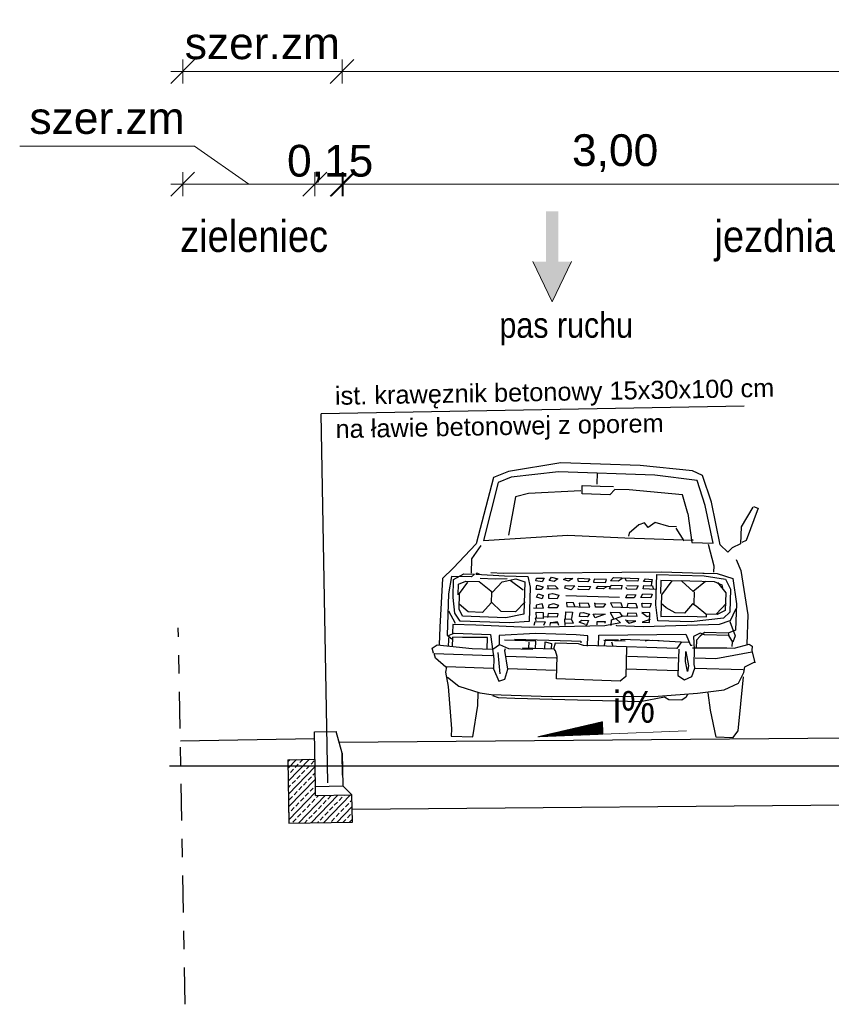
# Model space of a CAD drawing. Header units: metres. Extents: x 592 to 2592, y -1 to 2567.
# Tile 5 of 15: x 898.09 to 902.57, y 469.65 to 475.08. Entities that reach past the tile are written whole.
import ezdxf

# ---------------------------------------------------------------- set-up
doc = ezdxf.new("R2010")
doc.units = ezdxf.units.M
doc.linetypes.add('DASHDOTX2', pattern=[50.8, 25.4, -12.7, 0, -12.7])
doc.layers.add('bloki', color=253, linetype='Continuous')
for name, color, linetype, lineweight in [('D_3_KONSTRUKCJA_ISTN', 9, 'Continuous', 30), ('D_3_OPIS', 7, 'Continuous', 0), ('D_3_WYMIAROWANIE', 7, 'Continuous', 0), ('kreskowanie', 7, 'Continuous', 0), ('opis warstw', 7, 'Continuous', 0), ('pochylenia', 7, 'Continuous', 0)]:
    doc.layers.add(name, color=color, linetype=linetype, lineweight=lineweight)
doc.styles.add('opisy', font='arial.ttf', dxfattribs={"height": 0.175})
doc.styles.add('wym 1do50', font='arial.ttf', dxfattribs={"height": 0.175})
doc.linetypes.add('ZIGZAG', pattern='A,0.00254,-5.08,[131,ltypeshp.shx,S=5.08,R=0,X=-5.08,Y=0],-10.16,[131,ltypeshp.shx,S=5.08,R=180,X=5.08,Y=0],-5.08', length=20.32254)
doc.dimstyles.new('Wymiar_1 50', dxfattribs={"dimtxt": 0.175, "dimasz": 0.013125, "dimexe": 0.0175, "dimexo": 2.275, "dimgap": 0.065625, "dimtad": 1, "dimzin": 0, "dimtxsty": 'wym 1do50', "dimblk": 'znacznik wymiaru', "dimcen": 0.3, "dimse1": 1, "dimse2": 1, "dimclrd": 256, "dimadec": 0, "dimazin": 0, "dimtfac": 1, "dimtmove": 1, "dimatfit": 2, "dimfxl": 1, "dimtzin": 0, "dimlwd": -1, "dimlwe": 0, "dimarcsym": 0})

# ---------------------------------------------------------------- blocks, each defined once
blk = doc.blocks.new('znacznik wymiaru')
at = {"color": 7}
for p, q in [((-5, -5), (5, 5)), ((0, 5), (0, -5)), ((-5, 0), (0, 0)), ((5, 0), (0, 0))]:
    blk.add_line(p, q, dxfattribs=at)
blk = doc.blocks.new('*D64')
at = {"layer": 'D_3_WYMIAROWANIE', "linetype": 'Continuous', "transparency": 16777216}
blk.add_line((902.8606, 474.1707), (899.8874, 474.1707), dxfattribs=at)
at = {"layer": 'Defpoints', "color": 0, "linetype": 'Continuous', "transparency": 16777216}
for p in [(899.8743, 474.1707), (902.8737, 471.1501), (899.8743, 471.0901)]:
    blk.add_point(p, dxfattribs=at)
at = {"layer": 'D_3_WYMIAROWANIE', "linetype": 'Continuous', "transparency": 16777216, "xscale": 0.013125, "yscale": 0.013125, "zscale": 0.013125, "rotation": 180}
blk.add_blockref('znacznik wymiaru', (899.8743, 474.1707), dxfattribs=at)
at = {"layer": 'D_3_WYMIAROWANIE', "linetype": 'Continuous', "transparency": 16777216, "xscale": 0.013125, "yscale": 0.013125, "zscale": 0.013125}
blk.add_blockref('znacznik wymiaru', (902.8737, 474.1707), dxfattribs=at)
at = {"layer": 'D_3_WYMIAROWANIE', "color": 0, "linetype": 'Continuous', "transparency": 16777216, "insert": (901.374, 474.3415), "char_height": 0.175, "attachment_point": 5, "style": 'wym 1do50'}
blk.add_mtext('3,00', dxfattribs=at)
blk = doc.blocks.new('*D70')
at = {"layer": 'D_3_WYMIAROWANIE', "linetype": 'Continuous', "transparency": 16777216}
blk.add_line((905.8603, 474.7911), (899.8816, 474.7911), dxfattribs=at)
at = {"layer": 'Defpoints', "color": 0, "linetype": 'Continuous', "transparency": 16777216}
for p in [(899.8685, 474.7911), (905.8735, 471.0916), (899.8685, 471.0347)]:
    blk.add_point(p, dxfattribs=at)
at = {"layer": 'D_3_WYMIAROWANIE', "linetype": 'Continuous', "transparency": 16777216, "xscale": 0.013125, "yscale": 0.013125, "zscale": 0.013125, "rotation": 180}
blk.add_blockref('znacznik wymiaru', (899.8685, 474.7911), dxfattribs=at)
at = {"layer": 'D_3_WYMIAROWANIE', "linetype": 'Continuous', "transparency": 16777216, "xscale": 0.013125, "yscale": 0.013125, "zscale": 0.013125}
blk.add_blockref('znacznik wymiaru', (905.8735, 474.7911), dxfattribs=at)
at = {"layer": 'D_3_WYMIAROWANIE', "color": 0, "linetype": 'Continuous', "transparency": 16777216, "insert": (902.871, 474.9619), "char_height": 0.175, "attachment_point": 5, "style": 'wym 1do50'}
blk.add_mtext('6,00', dxfattribs=at)
blk = doc.blocks.new('*D71')
at = {"layer": 'D_3_WYMIAROWANIE', "linetype": 'Continuous', "transparency": 16777216}
blk.add_line((899.8554, 474.7911), (899.0029, 474.7911), dxfattribs=at)
at = {"layer": 'Defpoints', "color": 0, "linetype": 'Continuous', "transparency": 16777216}
for p in [(898.9898, 474.7911), (898.9898, 471.7466), (899.8685, 471.0347)]:
    blk.add_point(p, dxfattribs=at)
at = {"layer": 'D_3_WYMIAROWANIE', "linetype": 'Continuous', "transparency": 16777216, "xscale": 0.013125, "yscale": 0.013125, "zscale": 0.013125, "rotation": 180}
blk.add_blockref('znacznik wymiaru', (898.9898, 474.7911), dxfattribs=at)
at = {"layer": 'D_3_WYMIAROWANIE', "linetype": 'Continuous', "transparency": 16777216, "xscale": 0.013125, "yscale": 0.013125, "zscale": 0.013125}
blk.add_blockref('znacznik wymiaru', (899.8685, 474.7911), dxfattribs=at)
at = {"layer": 'D_3_WYMIAROWANIE', "color": 0, "linetype": 'Continuous', "transparency": 16777216, "insert": (899.4292, 474.9456), "char_height": 0.175, "attachment_point": 5, "style": 'wym 1do50'}
blk.add_mtext('szer.zm', dxfattribs=at)
blk = doc.blocks.new('*D72')
at = {"layer": 'D_3_WYMIAROWANIE', "linetype": 'Continuous', "transparency": 16777216}
for p, q in [((899.7053, 474.1707), (899.6922, 474.1707)), ((899.8685, 474.1707), (899.7184, 474.1707)), ((899.8816, 474.1707), (899.8948, 474.1707))]:
    blk.add_line(p, q, dxfattribs=at)
at = {"layer": 'Defpoints', "color": 0, "linetype": 'Continuous', "transparency": 16777216}
for p in [(899.7184, 474.1707), (899.7184, 471.0369), (899.8685, 471.0347)]:
    blk.add_point(p, dxfattribs=at)
at = {"layer": 'D_3_WYMIAROWANIE', "linetype": 'Continuous', "transparency": 16777216, "xscale": 0.013125, "yscale": 0.013125, "zscale": 0.013125}
blk.add_blockref('znacznik wymiaru', (899.7184, 474.1707), dxfattribs=at)
at = {"layer": 'D_3_WYMIAROWANIE', "linetype": 'Continuous', "transparency": 16777216, "xscale": 0.013125, "yscale": 0.013125, "zscale": 0.013125, "rotation": 180}
blk.add_blockref('znacznik wymiaru', (899.8685, 474.1707), dxfattribs=at)
at = {"layer": 'D_3_WYMIAROWANIE', "color": 0, "linetype": 'Continuous', "transparency": 16777216, "insert": (899.8029, 474.2833), "char_height": 0.175, "attachment_point": 5, "style": 'wym 1do50'}
blk.add_mtext('0,15', dxfattribs=at)
blk = doc.blocks.new('*D73')
at = {"layer": 'D_3_WYMIAROWANIE', "linetype": 'Continuous', "transparency": 16777216}
for p, q in [((899.0547, 474.3793), (898.0911, 474.3793)), ((899.3541, 474.1707), (899.0547, 474.3793)), ((899.7053, 474.1707), (899.0029, 474.1707))]:
    blk.add_line(p, q, dxfattribs=at)
at = {"layer": 'Defpoints', "color": 0, "linetype": 'Continuous', "transparency": 16777216}
for p in [(898.9898, 474.1707), (898.9898, 471.1484), (899.7184, 471.0369)]:
    blk.add_point(p, dxfattribs=at)
at = {"layer": 'D_3_WYMIAROWANIE', "linetype": 'Continuous', "transparency": 16777216, "xscale": 0.013125, "yscale": 0.013125, "zscale": 0.013125, "rotation": 180}
blk.add_blockref('znacznik wymiaru', (898.9898, 474.1707), dxfattribs=at)
at = {"layer": 'D_3_WYMIAROWANIE', "linetype": 'Continuous', "transparency": 16777216, "xscale": 0.013125, "yscale": 0.013125, "zscale": 0.013125}
blk.add_blockref('znacznik wymiaru', (899.7184, 474.1707), dxfattribs=at)
at = {"layer": 'D_3_WYMIAROWANIE', "color": 0, "linetype": 'Continuous', "transparency": 16777216, "insert": (898.5729, 474.5338), "char_height": 0.175, "attachment_point": 5, "style": 'wym 1do50'}
blk.add_mtext('szer.zm', dxfattribs=at)
blk = doc.blocks.new('dfff')
for p, q in [((871.6719, 483.0874), (871.3835, 483.0379)), ((872.1082, 483.0759), (871.6719, 483.0874)), ((871.3835, 483.0379), (871.3, 483.0047)), ((872.3985, 483.0467), (872.1082, 483.0759)), ((872.453, 483.0217), (872.3985, 483.0467)), ((871.3, 483.0047), (871.2078, 482.6373)), ((872.5042, 482.8748), (872.453, 483.0217)), ((872.5531, 482.6414), (872.5042, 482.8748)), ((872.7316, 482.8492), (872.6678, 482.7407)), ((872.761, 482.8438), (872.6954, 482.6652)), ((872.6678, 482.7407), (872.6654, 482.6464)), ((872.6954, 482.6652), (872.6715, 482.6541)), ((871.2078, 482.6373), (871.0823, 482.503)), ((872.5953, 482.601), (872.5531, 482.6414)), ((872.6195, 482.624), (872.5953, 482.601)), ((872.6654, 482.6464), (872.6195, 482.624)), ((871.0823, 482.503), (871.0238, 482.4455)), ((871.0238, 482.4455), (871.0099, 482.1784)), ((871.0099, 482.1784), (871.0074, 482.0801)), ((872.6929, 481.9691), (872.7471, 481.9974)), ((872.6881, 481.9378), (872.6929, 481.9691)), ((871.0548, 481.9019), (871.1165, 481.8531)), ((872.6591, 481.8795), (872.6881, 481.9378)), ((871.1165, 481.8531), (871.2335, 481.8165)), ((872.4334, 481.8225), (872.5794, 481.8423)), ((872.5794, 481.8423), (872.6591, 481.8795)), ((871.2335, 481.8165), (871.2962, 481.808)), ((871.2962, 481.808), (871.6264, 481.7994)), ((871.6264, 481.7994), (872.2166, 481.8046)), ((872.2166, 481.8046), (872.4334, 481.8225))]:
    blk.add_line(p, q)
for points in [[(872.3727, 482.8114), (872.3961, 482.6534), (872.514, 482.6503), (872.4683, 482.8561), (872.4247, 482.9949), (872.1894, 483.0227), (871.6588, 483.0366), (871.3984, 483.006), (871.3268, 482.9764), (871.2476, 482.656), (871.7126, 482.689), (872.027, 482.6759), (872.4043, 482.666), (872.3945, 482.6645)], [(871.8731, 483.0329), (871.8714, 482.97)], [(871.782, 482.933), (871.4944, 482.917), (871.4231, 482.8992), (871.3861, 482.6877)], [(872.3727, 482.8114), (872.3439, 482.9144), (872.0496, 482.9398), (871.971, 482.9419), (871.9427, 482.9131), (871.7894, 482.9171), (871.7906, 482.9623), (871.8889, 482.9607), (871.9636, 482.9588)], [(872.7357, 482.853), (872.759, 482.8445)], [(872.3118, 482.7382), (872.2686, 482.7394), (872.1944, 482.761), (872.1544, 482.7345), (872.1353, 482.7586), (872.1036, 482.7476), (872.0512, 482.7018), (872.0469, 482.6862)], [(872.3077, 482.7305), (872.3531, 482.6624)], [(871.182, 482.4767), (871.184, 482.5553), (871.2351, 482.6288)], [(872.4863, 482.6432), (872.5186, 482.5244), (872.5177, 482.489)], [(872.6415, 482.5605), (872.6675, 482.5008), (872.7082, 482.2558), (872.704, 482.0947)], [(871.2902, 482.4798), (871.357, 482.478), (872.2306, 482.4906), (872.4586, 482.4846), (872.4664, 482.4844), (872.5372, 482.4825), (872.623, 482.4547), (872.6449, 482.3165), (872.6411, 482.171), (872.5994, 482.1545), (872.4697, 482.1578), (872.4455, 482.1368), (872.4253, 482.1138), (872.4241, 482.0706)], [(871.2271, 482.4716), (871.2114, 482.476), (871.2074, 482.4702), (871.3645, 482.4631), (871.4942, 482.4597), (871.5065, 482.4014), (871.5015, 482.2127), (871.3931, 482.2037), (871.1219, 482.2108), (871.0916, 482.2549), (871.0821, 482.3417), (871.0846, 482.44), (871.1405, 482.4719), (871.1995, 482.4704), (871.1834, 482.4551), (871.0733, 482.458), (871.057, 482.362), (871.0511, 482.134), (871.0761, 482.1137)], [(871.11, 482.3567), (871.1115, 482.4157), (871.1513, 482.4323), (871.226, 482.4304), (871.2799, 482.3877), (871.2992, 482.3714), (871.3518, 482.429), (871.427, 482.4467), (871.4777, 482.4297), (871.4731, 482.2528), (871.3742, 482.2318), (871.1344, 482.2381), (871.1158, 482.2779), (871.118, 482.3643), (871.1629, 482.4261)], [(871.3798, 482.446), (871.3129, 482.4448), (871.2304, 482.4469)], [(871.3954, 482.4397), (871.4687, 482.3866)], [(871.5412, 482.4516), (871.5845, 482.4505), (871.5722, 482.4311), (871.5369, 482.436), (871.5412, 482.4516)], [(871.624, 482.4573), (871.6591, 482.4485), (871.6391, 482.4333), (871.6117, 482.438), (871.624, 482.4573)], [(871.7025, 482.4513), (871.7418, 482.4503), (871.7178, 482.4352), (871.6905, 482.4438), (871.7025, 482.4513)], [(871.7733, 482.4514), (871.8362, 482.4498), (871.8239, 482.4324), (871.7728, 482.4337), (871.7693, 482.4496)], [(871.8593, 482.4315), (871.9222, 482.4298), (871.9265, 482.4454), (871.8597, 482.4472), (871.8554, 482.4316), (871.8593, 482.4315)], [(872.0132, 482.4511), (871.9932, 482.4378), (871.95, 482.4389), (871.9661, 482.4562), (872.1037, 482.4526), (872.0994, 482.437), (872.0365, 482.4387), (872.0329, 482.4505)], [(872.1741, 482.435), (872.1308, 482.4362), (872.143, 482.4516), (872.1783, 482.4467), (872.1735, 482.4154)], [(872.466, 482.4687), (872.5836, 482.4519), (872.6116, 482.396), (872.6083, 482.2703), (872.574, 482.2358), (872.3964, 482.2148), (872.2117, 482.2197), (872.2002, 482.3085), (872.2046, 482.4756), (872.466, 482.4687)], [(872.4731, 482.439), (872.4047, 482.3818), (872.3433, 482.4385), (872.2273, 482.4415), (872.2255, 482.3708)], [(872.2882, 482.4399), (872.2312, 482.3627), (872.228, 482.2429), (872.3776, 482.2458), (872.4798, 482.2431), (872.4801, 482.254)], [(872.5398, 482.4333), (872.5856, 482.3771), (872.583, 482.2788), (872.5391, 482.2563), (872.4762, 482.258), (872.4223, 482.3026), (872.403, 482.315), (872.3584, 482.2631), (872.3073, 482.2644), (872.2568, 482.2913), (872.2299, 482.3156)], [(872.3434, 482.4424), (872.3866, 482.4413), (872.5203, 482.4378), (872.5631, 482.4209), (872.5666, 482.4051)], [(871.5441, 482.4122), (871.5793, 482.4034), (871.5671, 482.388), (871.5396, 482.3887), (871.5441, 482.4122)], [(871.5987, 482.395), (871.6616, 482.3934), (871.6463, 482.4075), (871.603, 482.4087), (871.6066, 482.3948)], [(871.7015, 482.412), (871.7525, 482.4107), (871.7323, 482.3876), (871.6971, 482.3964), (871.7015, 482.412)], [(871.7722, 482.4082), (871.839, 482.4064), (871.8306, 482.389), (871.7717, 482.3905), (871.7718, 482.3944)], [(871.9294, 482.4061), (871.9095, 482.3948), (871.8702, 482.3958), (871.8823, 482.4092), (871.9452, 482.4076)], [(872.0122, 482.4117), (872.0077, 482.3922), (871.9448, 482.3938), (871.9533, 482.4152), (872.0162, 482.4136)], [(872.0397, 482.413), (872.1026, 482.4113), (872.0903, 482.392), (872.0392, 482.3933), (872.0356, 482.4032)], [(872.2005, 482.393), (872.1297, 482.3949), (872.1342, 482.4144), (872.1814, 482.4132), (872.1848, 482.3954)], [(872.4106, 482.3816), (872.4089, 482.3148)], [(871.2933, 482.3716), (871.2917, 482.3126), (871.2451, 482.2607), (871.1665, 482.2628), (871.1165, 482.3054)], [(871.5507, 482.3648), (871.578, 482.3562), (871.5736, 482.3367), (871.5424, 482.3454), (871.5507, 482.3648)], [(871.6295, 482.3667), (871.6646, 482.3579), (871.6563, 482.3385), (871.6091, 482.3397), (871.6097, 482.3633), (871.6295, 482.3667)], [(871.9987, 482.3472), (871.7039, 482.3549)], [(872.0896, 482.3625), (872.0812, 482.345), (872.0341, 482.3463), (872.0424, 482.3637), (872.0896, 482.3625)], [(872.129, 482.3674), (872.1801, 482.366), (872.1717, 482.3466), (872.1167, 482.348), (872.129, 482.3674)], [(871.4788, 482.3195), (871.4262, 482.2639), (871.3475, 482.2659), (871.2938, 482.3165)], [(871.5251, 482.2868), (871.5801, 482.2854), (871.5729, 482.3092), (871.5412, 482.3021), (871.5408, 482.2864)], [(871.6359, 482.3115), (871.6632, 482.3029), (871.6549, 482.2874), (871.6077, 482.2886), (871.6121, 482.3042), (871.6359, 482.3115)], [(871.7535, 482.2966), (871.7461, 482.3164), (871.7068, 482.3175), (871.7102, 482.2957), (871.836, 482.2924), (871.8286, 482.3123), (871.7775, 482.3137), (871.7809, 482.2919)], [(871.868, 482.3132), (871.923, 482.3118), (871.9107, 482.2925), (871.8675, 482.2936), (871.8642, 482.3173)], [(872.017, 482.2936), (872.0097, 482.3154), (871.9507, 482.317), (871.9619, 482.295), (872.0995, 482.2914), (872.0922, 482.3133), (872.045, 482.3145), (872.0405, 482.293)], [(872.1277, 482.3163), (872.1749, 482.315), (872.1664, 482.2936), (872.1271, 482.2947), (872.1237, 482.3144), (872.1277, 482.3163)], [(872.6422, 482.289), (872.6089, 482.2191), (872.6383, 482.1397), (872.6256, 482.1046), (872.603, 482.1406), (872.4693, 482.1441), (872.4459, 482.1526), (872.4081, 482.1339), (872.4131, 482.063), (872.4109, 481.9804), (872.4172, 481.9567)], [(872.5879, 482.318), (872.5353, 482.2604)], [(871.0565, 482.2676), (871.0941, 482.1998)], [(871.9799, 482.2316), (872.0068, 482.2073), (871.9198, 482.1899), (871.5026, 482.1792), (871.2079, 482.1899), (871.0821, 482.1932), (871.0808, 482.1451)], [(871.5433, 482.2313), (871.5402, 482.2628), (871.5795, 482.2618), (871.5786, 482.2284), (871.5354, 482.2295), (871.539, 482.2157)], [(871.5829, 482.2401), (871.6576, 482.2381), (871.662, 482.2557), (871.6069, 482.2571), (871.6024, 482.2337)], [(871.7, 482.2055), (871.7471, 482.2043), (871.7359, 482.2243), (871.6966, 482.2253), (871.6996, 482.1918)], [(871.7025, 482.2271), (871.7035, 482.2664), (871.7409, 482.2654), (871.736, 482.2301)], [(871.8138, 482.1967), (871.7787, 482.2094), (871.7908, 482.2209), (871.8301, 482.2199), (871.8218, 482.2004), (871.8136, 482.1888)], [(871.7998, 482.2639), (871.835, 482.2551), (871.8228, 482.2397), (871.7796, 482.2408), (871.784, 482.2604), (871.7998, 482.2639)], [(871.8665, 482.2563), (871.9215, 482.2548), (871.8659, 482.2346), (871.8547, 482.2546), (871.8665, 482.2563)], [(871.8767, 482.195), (871.8772, 482.2147), (871.9205, 482.2135), (871.9202, 482.2057)], [(872.0157, 482.2464), (872.0043, 482.2625), (871.9493, 482.2639), (871.9681, 482.2319)], [(871.9553, 482.193), (871.9561, 482.2244), (872.0196, 482.2463), (872.0983, 482.2443), (872.0947, 482.2601), (872.0436, 482.2614), (872.0432, 482.2457)], [(872.6091, 482.223), (872.5495, 482.201), (872.1321, 482.1864), (871.9867, 482.1902), (871.9828, 482.1922)], [(872.0386, 482.2183), (872.054, 482.2061), (872.0897, 482.217), (872.0464, 482.2181), (872.0308, 482.2224)], [(872.1686, 482.2267), (872.125, 482.2121), (872.1662, 482.211), (872.1676, 482.2641), (872.1224, 482.2653), (872.1533, 482.2428), (872.1652, 482.2465)], [(871.5305, 482.1923), (871.5349, 482.2118), (871.59, 482.2104), (871.5816, 482.1909)], [(871.6606, 482.2046), (871.6174, 482.2057), (871.617, 482.19)], [(871.6371, 482.2091), (871.6569, 482.2126), (871.6642, 482.1927)], [(871.0593, 482.0748), (871.0609, 482.1338), (871.0887, 482.1449), (871.2892, 482.1396), (871.3093, 482.0053), (871.3078, 481.9503), (871.3375, 481.8827), (871.3693, 481.8936), (871.3864, 481.9483), (871.3694, 482.051), (871.3737, 482.0626)], [(871.2713, 482.0575), (871.273, 482.1223), (871.1353, 482.121), (871.0803, 482.1224), (871.0789, 482.0704)], [(871.8245, 482.0784), (871.826, 482.1354), (871.7612, 482.14), (871.5371, 482.1459), (871.3382, 482.1344), (871.3369, 482.0833)], [(871.5389, 482.0623), (871.54, 482.1035), (871.367, 482.1081)], [(871.4223, 482.1145), (871.7367, 482.1072), (871.7878, 482.1059), (871.7876, 482.0951)], [(871.8855, 482.0807), (871.8871, 482.1397), (872.3671, 482.1468), (872.3931, 482.0871), (872.4009, 482.0869)], [(872.0317, 482.1064), (871.9138, 482.1095)], [(871.9964, 482.1112), (871.9218, 482.1132), (871.9171, 482.0838)], [(872.2206, 482.1093), (872.0083, 482.1149), (872.0082, 482.109)], [(872.1419, 482.1094), (872.1578, 482.1129), (872.1577, 482.109)], [(872.1813, 482.1123), (872.3385, 482.1043), (872.3817, 482.1031)], [(872.5994, 482.1564), (872.603, 482.1406)], [(870.9757, 482.0337), (870.9685, 482.0615), (870.9966, 482.0804), (871.1888, 482.0616), (871.3028, 482.0586), (871.3388, 482.0832), (871.3894, 482.0622), (871.5231, 482.0587)], [(872.3424, 482.1042), (872.3178, 482.0674), (871.8737, 482.08), (871.8029, 482.0819), (871.7756, 482.0895), (871.6459, 482.0929), (871.6372, 482.0597), (871.4681, 482.0641), (871.464, 482.0564)], [(871.5005, 482.0987), (871.4997, 482.0672)], [(871.59, 482.0609), (871.591, 482.1002), (871.6262, 482.0914), (871.6254, 482.06)], [(872.0407, 482.0727), (872.0365, 481.9115), (872.0063, 481.8868), (871.6545, 481.896), (871.6577, 482.0198), (871.6487, 482.0515), (871.6411, 482.0596)], [(871.9569, 482.1024), (871.9641, 482.0787)], [(872.3276, 482.0652), (872.3238, 481.9198), (872.3605, 481.8952), (872.4003, 481.9138), (872.4173, 481.9606), (872.6846, 481.9536)], [(872.3666, 482.0524), (872.3822, 481.9733), (872.3775, 481.942), (872.3652, 481.9974), (872.3666, 482.0524)], [(872.4045, 482.073), (872.5933, 482.073), (872.6326, 482.072), (872.7158, 482.0944), (872.7331, 482.0829), (872.7306, 482.0586), (872.7485, 481.9912)], [(872.6217, 482.1047), (872.6211, 482.0811)], [(871.0445, 481.9572), (870.9867, 482.0059), (870.9795, 482.0317), (871.2979, 482.0233), (871.3098, 482.025)], [(871.3298, 482.0402), (871.3425, 481.9219)], [(871.6516, 482.0102), (871.3764, 482.0173)], [(872.3204, 482.0143), (872.0452, 482.0214)], [(872.7304, 482.0507), (872.5327, 482.0127), (872.4187, 482.0156)], [(871.3039, 481.9524), (871.0484, 481.959), (871.0437, 481.9297), (871.0574, 481.8506), (871.0769, 481.6181), (871.0758, 481.5768), (871.1957, 481.5737), (871.2219, 481.748), (871.2237, 481.8188)], [(871.6498, 481.9433), (871.3865, 481.9502)], [(872.3225, 481.9454), (872.0395, 481.9528)], [(872.6836, 481.9143), (872.6561, 481.6161), (872.6275, 481.5775), (872.5371, 481.5799), (872.5057, 481.7302), (872.4924, 481.8249)], [(872.3781, 481.8161), (872.3699, 481.8006), (872.3458, 481.7835), (872.275, 481.7853), (872.2518, 481.7997), (872.1174, 481.7737), (871.4255, 481.7869), (871.3351, 481.7893), (871.3039, 481.801)]]:
    blk.add_lwpolyline(points)

msp = doc.modelspace()

# ---------------------------------------------------------------- hatches: boundary and pattern name
at = {"layer": 'D_3_OPIS', "linetype": 'Continuous', "true_color": 0x939598}
msp.add_hatch(color=252, dxfattribs=at).paths.add_polyline_path([(901.0268, 473.5224), (901.1336, 473.7434), (901.0611, 473.7434), (901.0611, 474.0215), (900.9925, 474.0215), (900.9925, 473.7434), (900.9201, 473.7434)])
at = {"layer": 'kreskowanie', "linetype": 'Continuous', "lineweight": 0}
h = msp.add_hatch(dxfattribs=at)
h.set_pattern_fill('ANSI33', color=252, scale=0.2, angle=1.0577, style=0)
h.set_pattern_definition([(46.057715, (30.883456, -19.64152), (-0.0360019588, 0.0346966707), []), (46.057715, (30.918806, -19.64087), (-0.0360019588, 0.0346966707), [0.025, -0.0125])])
h.paths.add_polyline_path([(899.7228, 470.8019), (899.9204, 470.8048), (899.9231, 470.6548), (899.5756, 470.6492), (899.5691, 470.9991), (899.7191, 471.0019)])
at = {"layer": 'pochylenia', "linetype": 'Continuous', "lineweight": 0}
h = msp.add_hatch(dxfattribs=at)
h.set_pattern_fill('CROSSHATCH', color=252, angle=1.0577, style=0, pattern_type=2)
h.set_pattern_definition([(46.05772, (907.854906, 471.292642), (-0.007200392, 0.006939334), []), (316.057715, (907.8549064, 471.2926423), (0.00069393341, 0.00072003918), [])])
h.paths.add_polyline_path([(901.3039, 471.2082), (901.3067, 471.1398), (900.9484, 471.1256)])

# ---------------------------------------------------------------- linework, layer by layer
at = {"color": 252}
for p, q in [((902.086, 472.9476), (899.7531, 472.9046)), ((899.7906, 470.8724), (899.7531, 472.9046)), ((899.7163, 471.1519), (899.8363, 471.1541)), ((899.7219, 470.8519), (899.7163, 471.1519)), ((899.8685, 471.0347), (899.8363, 471.1541)), ((899.5691, 470.9991), (899.7191, 471.0019)), ((899.8685, 471.0347), (899.8718, 470.8547)), ((899.7219, 470.8519), (899.8718, 470.8547)), ((899.8718, 470.8547), (899.9227, 470.8056)), ((899.7228, 470.8019), (899.9227, 470.8056)), ((899.9255, 470.6557), (899.9227, 470.8056))]:
    msp.add_line(p, q, dxfattribs=at)
at = {"color": 252, "lineweight": 13}
msp.add_line((899.7219, 470.8519), (899.8718, 470.8547), dxfattribs=at)
at = {"linetype": 'DASHDOTX2', "ltscale": 0.008}
msp.add_lwpolyline([(899.0039, 469.6512), (898.9656, 471.7249)], dxfattribs=at)
at = {"color": 252, "linetype": 'ZIGZAG', "ltscale": 0.005}
msp.add_lwpolyline([(898.9771, 471.103), (899.717, 471.1167)], dxfattribs=at)
at = {"color": 252, "lineweight": 30}
msp.add_lwpolyline([(902.8668, 471.12), (899.8524, 471.0945)], dxfattribs=at)
at = {"color": 252}
for points in [[(899.5691, 470.9991), (899.5756, 470.6492), (899.9255, 470.6557)], [(899.8685, 471.0347), (899.8718, 470.8547)], [(899.8707, 470.9147), (899.8685, 471.0347)], [(899.7228, 470.8019), (899.7219, 470.8519)]]:
    msp.add_lwpolyline(points, dxfattribs=at)
msp.add_lwpolyline([(899.5714, 470.743), (899.5738, 470.7431)])
at = {"color": 252, "lineweight": 25}
msp.add_lwpolyline([(902.8737, 470.7501), (899.9242, 470.7251)], dxfattribs=at)
at = {"layer": 'D_3_KONSTRUKCJA_ISTN', "color": 252, "linetype": 'Continuous', "true_color": 0x939598}
msp.add_lwpolyline([(898.9166, 470.9655), (910.655, 470.9655)], dxfattribs=at)
at = {"layer": 'D_3_OPIS', "color": 252, "linetype": 'Continuous', "true_color": 0x939598}
for p in [(900.9201, 473.7434), (901.1336, 473.7434)]:
    msp.add_line(p, (901.0268, 473.5224), dxfattribs=at)
at = {"layer": 'pochylenia', "color": 252, "linetype": 'Continuous'}
for q in [(901.7675, 471.1582), (900.9484, 471.1256)]:
    msp.add_line((901.3067, 471.1398), q, dxfattribs=at)
at = {"layer": 'pochylenia', "color": 252, "linetype": 'Continuous', "flags": 128}
msp.add_lwpolyline([(901.3039, 471.2082), (901.3067, 471.1398), (900.9484, 471.1256), (901.3039, 471.2082)], close=True, dxfattribs=at)

# ---------------------------------------------------------------- block references
at = {"layer": 'bloki', "rotation": 359.6516350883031}
msp.add_blockref('dfff', (26.4819, -5.1435), dxfattribs=at)

# ---------------------------------------------------------------- texts
at = {"layer": 'D_3_OPIS', "color": 252, "linetype": 'Continuous', "style": 'opisy', "width": 0.857143}
for s, p in [('zieleniec', (898.976, 473.7968)), ('jezdnia manewrowa', (901.922, 473.7968))]:
    msp.add_text(s, height=0.175, dxfattribs=at).set_placement(p)
at = {"layer": 'D_3_OPIS', "color": 252, "linetype": 'Continuous', "true_color": 0x939598, "style": 'opisy', "width": 0.857143}
msp.add_text('pas ruchu', height=0.14, dxfattribs=at).set_placement((900.7363, 473.324))
at = {"layer": 'opis warstw', "color": 252, "linetype": 'Continuous', "lineweight": 0, "insert": (899.834, 472.7408), "char_height": 0.1, "width": 4.600762, "attachment_point": 7, "rotation": 1.0577, "line_spacing_factor": 1.1, "style": 'opisy'}
msp.add_mtext('ist. krawęznik betonowy 15x30x100 cm\\Pna ławie betonowej z oporem', dxfattribs=at)
at = {"layer": 'pochylenia', "color": 252, "linetype": 'Continuous', "style": 'opisy', "width": 0.857143}
msp.add_text('i%%%', height=0.175, rotation=359.912, dxfattribs=at).set_placement((901.3605, 471.2029))

# ---------------------------------------------------------------- dimensions: what is measured, and where the dimension line sits
at = {"layer": 'D_3_WYMIAROWANIE', "color": 252, "linetype": 'Continuous'}
for base, p1, p2, picture, middle in [((898.9898, 474.7911), (899.8685, 471.0347), (898.9898, 471.7466), '*D71', (899.4292, 474.7911)), ((898.9898, 474.1707), (899.7184, 471.0369), (898.9898, 471.1484), '*D73', (898.9891, 474.3793))]:
    dim = msp.add_linear_dim(base=base, p1=p1, p2=p2, angle=180, text='szer.zm', dimstyle='Wymiar_1 50', dxfattribs=at)
    dim.commit()
    dim.dimension.update_dxf_attribs({"geometry": picture, "text_midpoint": middle, "dimtype": 160})
for base, p1, p2, picture, middle in [((899.86851, 474.79106), (905.87346, 471.09162), (899.86851, 471.03467), '*D70', (902.87098, 474.96186)), ((899.8743, 474.1707), (902.8737, 471.1501), (899.8743, 471.0901), '*D64', (901.374, 474.3415))]:
    dim = msp.add_linear_dim(base=base, p1=p1, p2=p2, angle=180, dimstyle='Wymiar_1 50', dxfattribs=at)
    dim.commit()
    dim.dimension.update_dxf_attribs({"geometry": picture, "text_midpoint": middle})
dim = msp.add_linear_dim(base=(899.7184, 474.1707), p1=(899.8685, 471.0347), p2=(899.7184, 471.0369), angle=180, dimstyle='Wymiar_1 50', dxfattribs=at)
dim.commit()
dim.dimension.update_dxf_attribs({"geometry": '*D72', "text_midpoint": (899.8029, 474.1125), "dimtype": 160})

doc.saveas('drawing.dxf')
